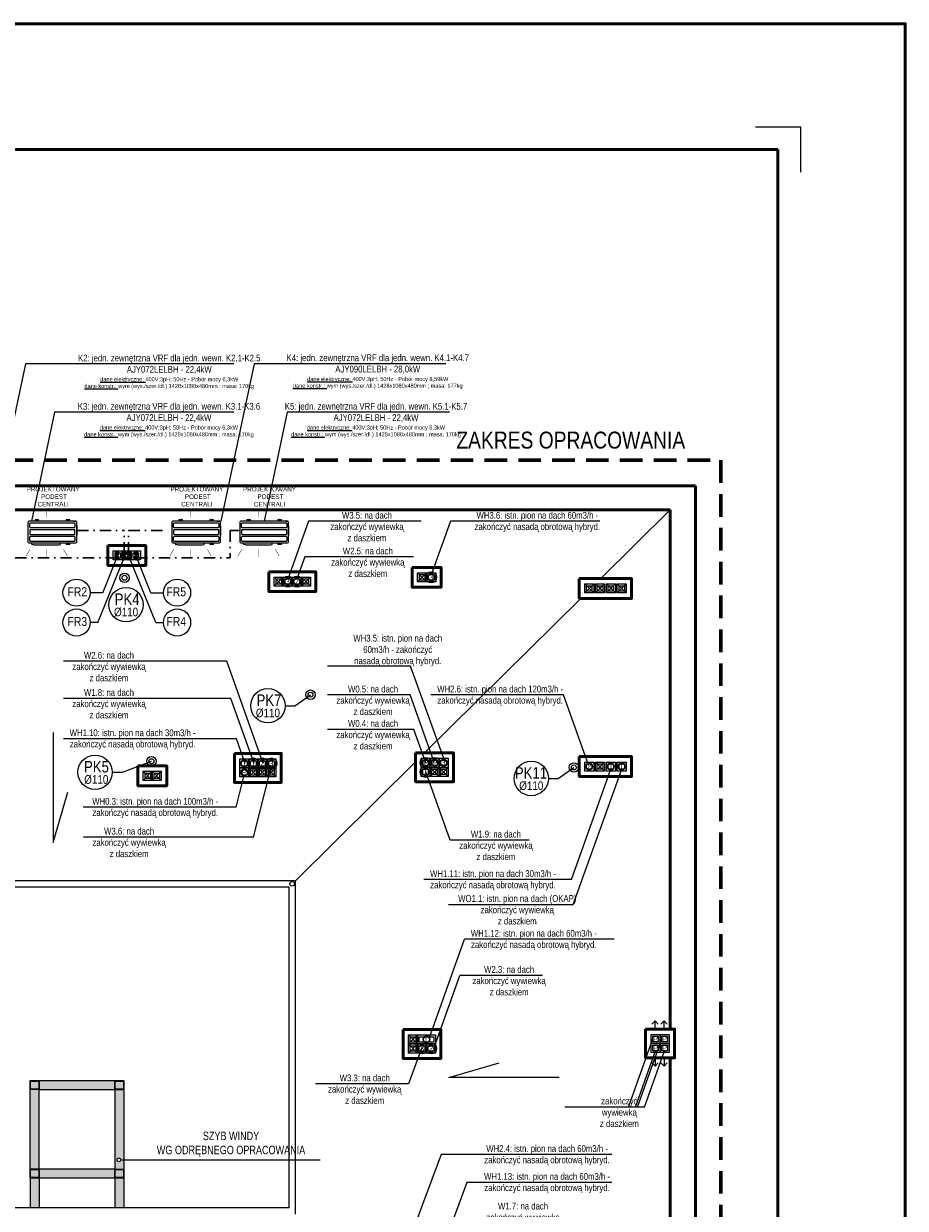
# Model space of a CAD drawing. Header units: millimetres. Extents: x -23540 to 53212, y -37964 to 41185.
# Tile 3 of 203: x -22074 to -20122, y -31092 to -28466. Entities that reach past the tile are written whole.
import ezdxf

# ---------------------------------------------------------------- set-up
doc = ezdxf.new("R2010")
doc.units = ezdxf.units.MM
doc.linetypes.add('DASHDOT', pattern=[1, 0.5, -0.25, 0, -0.25])
doc.linetypes.add('DASHEDX2', pattern=[1.5, 1, -0.5])
doc.layers.get('0').update_dxf_attribs({"lineweight": 18})
for name, color, linetype, lineweight in [('BA_txs', 2, 'Continuous', 18), ('Cienka', 7, 'Continuous', 18), ('M_Ramki do druku', 7, 'Continuous', 18), ('M_Ramki rysunków', 2, 'Continuous', 18), ('mm_klima_PROJ', 86, 'Continuous', 35), ('mm_klimatyzacja', 94, 'Continuous', 50), ('MM_KS', 14, 'Continuous', 50), ('MM_KS_OPISY', 7, 'Continuous', 9), ('mm_WENT_graw', 200, 'Continuous', 15), ('mm_went_opis', 7, 'Continuous', 15), ('mm_Wentylacja', 5, 'Continuous', 50), ('PG_PRZERYWANE_ŚREDNIE', 1, 'DASHEDX2', 18), ('PG_WYPOSAŻENIE', 1, 'Continuous', 18), ('PG_ŚCIANY_SŁUPY', 4, 'Continuous', 18), ('Przekrojowa', 60, 'Continuous', 18), ('Wymiarowa zewnętrzna', 50, 'Continuous', 18)]:
    doc.layers.add(name, color=color, linetype=linetype, lineweight=lineweight)
doc.styles.add('BIKTS', font='bikromsw.shx', dxfattribs={"width": 0.85})
doc.styles.add('BIKWYM', font='BIKROMSW.SHX', dxfattribs={"width": 0.8})
doc.styles.get("Standard").update_dxf_attribs({"font": 'arial.ttf'})

# ---------------------------------------------------------------- blocks, each defined once
blk = doc.blocks.new('A$Ca7df3ec1')
at = {"layer": 'PG_ŚCIANY_SŁUPY', "color": 252, "lineweight": 13}
for points in [[(2, 21.99993307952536), (22, 21.99993307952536), (22, 1.999933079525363), (2, 1.999933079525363)], [(6, 17.99993307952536), (18, 17.99993307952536), (18, 5.999933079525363), (6, 5.999933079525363)]]:
    blk.add_lwpolyline(points, close=True, dxfattribs=at)
blk = doc.blocks.new('A$C18dd1a9f')
at = {"layer": 'mm_Wentylacja', "color": 1, "lineweight": 15, "ltscale": 50}
for radius in [12.15, 8.1]:
    blk.add_circle((-6, 6), radius, dxfattribs=at)
blk = doc.blocks.new('A$C4604700A')
at = {"color": 8, "lineweight": 50}
for points in [[(-37.32153428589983, -4.9883737, 1, 1, 0), (-41.79690015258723, -12.73993476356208, 10, 0, 0), (-46.04849800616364, -20.10391825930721, 0, 0, 0)], [(1.499999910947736e-07, -4.9883737, 1, 1, 0), (1.499999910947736e-07, -13.93910543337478, 10, 0, 0), (1.499999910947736e-07, -22.4423011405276, 0, 0, 0)], [(37.32153428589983, -4.9883737, 1, 1, 0), (41.79690015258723, -12.73993476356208, 10, 0, 0), (46.04849800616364, -20.10391825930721, 0, 0, 0)]]:
    blk.add_lwpolyline(points, format="xyseb", dxfattribs=at)
blk = doc.blocks.new('AJY072LELAH_3_upper')
at = {"linetype": 'Continuous', "lineweight": 9}
for p, q in [((93.73441700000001, 592.06513), (93.73441700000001, 580.16513)), ((93.834322, 592.06513), (93.73441700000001, 592.06513)), ((93.73441700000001, 568.16513), (93.73441700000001, 383.86513)), ((93.834417, 592.06513), (93.834417, 587.58505)), ((93.834417, 587.58505), (93.834417, 153.66513)), ((1148.7243, 612.86513), (114.53442, 612.86513)), ((133.58442, 482.86513), (133.58442, 562.08938)), ((1123.5503, 573.10617), (143.8352, 573.1071)), ((249.53442, 653.26513), (280.03442, 653.26513)), ((249.53442, 653.26513), (249.53442, 612.86513)), ((282.03442, 630.76513), (282.03442, 651.26513)), ((297.03442, 651.26513), (297.03442, 630.76513)), ((299.03442, 653.26513), (329.53442, 653.26513)), ((329.53442, 612.86513), (329.53442, 653.26513)), ((937.9344199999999, 653.26513), (968.4344199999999, 653.26513)), ((937.9344199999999, 653.26513), (937.9344199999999, 612.86513)), ((970.4344199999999, 630.76513), (970.4344199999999, 651.26513)), ((985.4344199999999, 651.26513), (985.4344199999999, 630.76513)), ((987.4344199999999, 653.26513), (1017.9344, 653.26513)), ((1017.9344, 612.86513), (1017.9344, 653.26513)), ((1096.7344, 612.9651299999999), (1153.0344, 612.9651299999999)), ((1134.0844, 562.08938), (1134.0844, 482.86513)), ((1153.0345, 612.9651299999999), (1154.6344, 612.9651299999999)), ((1173.8344, 593.76513), (1173.8344, 592.0652)), ((1173.8344, 587.58505), (1173.8344, 592.06513)), ((1173.8344, 158.1452), (1173.8344, 587.58505)), ((133.58442, 482.25945), (133.58442, 482.86513)), ((133.58442, 412.86513), (133.58442, 413.4708)), ((133.58442, 412.86513), (133.58442, 332.25945)), ((133.58442, 332.25945), (133.58442, 332.86513)), ((133.58442, 262.86513), (133.58442, 263.4708)), ((133.58442, 182.62408), (133.58442, 262.86513)), ((143.83449, 472.59718), (1123.8343, 472.59718)), ((1123.8343, 423.13307), (143.83449, 423.13307)), ((143.83449, 322.59718), (1123.8343, 322.59718)), ((1123.8343, 273.13307), (143.83449, 273.13307)), ((1134.0844, 482.86513), (1134.0844, 482.25945)), ((1134.0844, 413.4708), (1134.0844, 412.86513)), ((1134.0844, 332.86513), (1134.0844, 412.86513)), ((1134.0844, 332.86513), (1134.0844, 332.25945)), ((1134.0844, 263.4708), (1134.0844, 262.86513)), ((1134.0844, 262.86513), (1134.0844, 183.64087)), ((1175.0742, 500.90102), (1180.3947, 491.68563)), ((1180.3947, 318.54462), (1175.0742, 309.32923)), ((1181.7344, 483.36513), (1181.7344, 486.68563)), ((1181.7344, 326.86513), (1181.7344, 483.36513)), ((1181.7344, 323.54462), (1181.7344, 326.86513)), ((114.63442, 132.86513), (1148.7243, 132.86513)), ((143.58442, 172.62408), (1123.5503, 172.62408)), ((178.98442, 103.44769), (178.98442, 132.86513)), ((219.41603, 93.08868199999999), (182.67336, 99.105525)), ((219.41603, 93.08868199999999), (773.2528, 93.08868199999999)), ((773.2528, 93.08868199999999), (809.9954700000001, 99.105525)), ((813.68442, 103.44769), (813.68442, 132.86513)), ((937.9344199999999, 132.86513), (937.9344199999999, 95.265125)), ((1017.9344, 95.265125), (937.9344199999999, 95.265125)), ((1017.9344, 95.265125), (1017.9344, 132.86513)), ((1148.7243, 132.86513), (1153.0344, 132.86513)), ((1153.0345, 132.86513), (1153.1344, 132.86513)), ((1153.1344, 132.86513), (1153.1344, 132.86536)), ((1173.8342, 153.56513), (1173.8344, 153.56513)), ((1173.8344, 153.66513), (1173.8344, 158.1452)), ((1173.8344, 153.56513), (1173.8344, 153.66503))]:
    blk.add_line(p, q, dxfattribs=at)
at = {"color": 8, "lineweight": 50}
blk.add_lwpolyline([(510.3177419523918, 873.8512525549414, 10, 10, 0), (510.3177419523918, 784.3439352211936, 100, 0, 0), (510.3177419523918, 699.3119781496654, 0, 0, 0)], format="xyseb", dxfattribs=at)
at = {"linetype": 'Continuous', "lineweight": 9}
blk.add_circle((977.9344199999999, 115.26513), 7.5, dxfattribs=at)
for centre, radius, start, end in [((114.53442, 592.06513), 20.8, 170.17102, 180), ((114.53442, 592.06513), 20.8, 90, 160.84296), ((143.83449, 562.86513), 10.267949, 88.415578, 184.32802), ((280.03442, 651.26513), 2, 0, 90), ((289.53442, 630.76513), 7.5, 180, 360), ((299.03442, 651.26513), 2, 90, 180), ((968.4344199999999, 651.26513), 2, 0, 90), ((977.9344199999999, 630.76513), 7.5, 180, 360), ((987.4344199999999, 651.26513), 2, 90, 180), ((1123.8343, 562.86513), 10.267949, 355.67198, 451.5886), ((1153.0344, 592.26513), 20.7, 80.164537, 90), ((1153.0344, 592.06513), 20.8, 0, 90), ((143.83449, 482.86513), 10.267949, 183.38168, 270), ((143.83449, 412.86513), 10.267949, 90, 176.61832), ((143.83449, 332.86513), 10.267949, 183.38168, 270), ((143.83449, 262.86513), 10.267949, 90, 176.61832), ((1123.8343, 482.86513), 10.267949, 270, 356.61832), ((1123.8343, 412.86513), 10.267949, 3.381682, 90), ((1123.8343, 332.86513), 10.267949, 270, 356.61832), ((1123.8343, 262.86513), 10.267949, 3.381682, 90), ((1183.7344, 505.90102), 10, 188.10961, 210), ((1183.7344, 304.32923), 10, 150, 171.89039), ((1171.7344, 486.68563), 10, 0, 30), ((1171.7344, 323.54462), 10, 329.9999999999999, 360), ((114.63442, 153.66513), 20.8, 180, 270), ((143.58442, 182.62408), 10, 180, 270), ((183.38442, 103.44769), 4.4, 180, 260.6999999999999), ((809.2844200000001, 103.44769), 4.4, 279.3, 360), ((1123.8343, 182.86513), 10.267949, 268.4114000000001, 364.32802), ((1153.0344, 153.66513), 20.8, 270, 360), ((1153.1344, 153.56513), 20.7, 289.49043, 340.50082)]:
    blk.add_arc(centre, radius, start, end, dxfattribs=at)
at = {"xscale": 10, "yscale": 10, "zscale": 10}
blk.add_blockref('A$C4604700A', (510.3177404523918, 39.33941247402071), dxfattribs=at)

msp = doc.modelspace()

# ---------------------------------------------------------------- hatches: boundary and pattern name
at = {"layer": 'PG_WYPOSAŻENIE', "lineweight": 20, "true_color": 0x7aafdf, "transparency": 33554597}
h = msp.add_hatch(color=143, dxfattribs=at)
h.dxf.hatch_style = 1
h.paths.add_polyline_path([(-22041.21936412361, -31005.60190801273), (-22059.21936412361, -31005.60190801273), (-22059.21936412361, -31023.60190801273), (-22041.21936412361, -31023.60190801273)])
h.paths.add_polyline_path([(-22040.21936412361, -30828.60190801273), (-22060.21936412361, -30828.60190801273), (-22060.21936412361, -31004.60190801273), (-22040.21936412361, -31004.60190801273)])
h.paths.add_polyline_path([(-22041.21936412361, -30809.60190801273), (-22059.21936412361, -30809.60190801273), (-22059.21936412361, -30827.60190801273), (-22041.21936412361, -30827.60190801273)])
h.paths.add_polyline_path([(-21872.71936412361, -30828.60190801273), (-21872.71936412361, -30808.60190801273), (-22040.21936412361, -30808.60190801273), (-22040.21936412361, -30828.60190801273)])
h.paths.add_polyline_path([(-21853.71936412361, -30827.60190801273), (-21853.71936412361, -30809.60190801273), (-21871.71936412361, -30809.60190801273), (-21871.71936412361, -30827.60190801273)])
edge = h.paths.add_edge_path()
edge.add_line((-21872.71936412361, -31004.60190801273), (-21852.71936412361, -31004.60190801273))
edge.add_line((-21852.71936412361, -31004.60190801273), (-21852.71936412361, -30984.36256875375))
edge.add_line((-21852.71936412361, -30984.36256875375), (-21859.44609622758, -30984.36256875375))
edge.add_arc((-21863.61406364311, -30984.36256875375), 4.167967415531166, -180, 0, ccw=False)
edge.add_arc((-21863.61406364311, -30984.36256875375), 4.167967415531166, 0, 180, ccw=False)
edge.add_line((-21859.44609622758, -30984.36256875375), (-21852.71936412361, -30984.36256875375))
edge.add_line((-21852.71936412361, -30984.36256875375), (-21852.71936412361, -30828.60190801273))
edge.add_line((-21852.71936412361, -30828.60190801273), (-21872.71936412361, -30828.60190801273))
edge.add_line((-21872.71936412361, -30828.60190801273), (-21872.71936412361, -31004.60190801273))
h.paths.add_polyline_path([(-21853.71936412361, -31023.60190801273), (-21853.71936412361, -31005.60190801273), (-21871.71936412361, -31005.60190801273), (-21871.71936412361, -31023.60190801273)])
h.paths.add_polyline_path([(-21852.71936412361, -31032.65018000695), (-21852.71936412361, -31024.60190801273), (-21872.71936412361, -31024.60190801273), (-21872.71936412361, -31032.65018000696)])
h.paths.add_polyline_path([(-21915.71936412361, -31004.60190801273), (-22040.21936412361, -31004.60190801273), (-22040.21936412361, -31024.60190801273), (-21872.71936412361, -31024.60190801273), (-21872.71936412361, -31004.60190801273)])
h.paths.add_polyline_path([(-21872.71936412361, -31090.60190801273), (-21852.71936412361, -31090.60190801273), (-21852.71936412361, -31032.65018000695), (-21872.71936412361, -31032.65018000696)])
h.paths.add_polyline_path([(-22060.21936412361, -31090.60190801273), (-22040.21936412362, -31090.60190801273), (-22040.21936412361, -31024.60190801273), (-22060.21936412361, -31024.60190801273)])

# ---------------------------------------------------------------- linework, layer by layer
at = {"lineweight": 50}
for p, q in [((-20586.21936412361, -29490.60190801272), (-22196.62634330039, -29490.60190801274)), ((-20586.21936412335, -29490.60190801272), (-20586.21936412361, -31032.60190801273)), ((-20586.21936412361, -29490.60190801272), (-20586.21936412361, -31124.17332545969)), ((-20642.21936412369, -29543.60190801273), (-22244.71806160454, -29543.60190801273)), ((-20642.21936412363, -30694.38506379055), (-20642.21936412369, -29543.60190801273)), ((-20642.2193641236, -31169.60190801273), (-20642.21936412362, -30758.38506379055))]:
    msp.add_line(p, q, dxfattribs=at)
for p, q in [((-20796.15184542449, -29695.95892141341), (-20642.21936412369, -29543.60190801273)), ((-21186.7744592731, -30082.58359159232), (-20840.60683325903, -29739.95892141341)), ((-22009.20606778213, -30036.96885448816), (-22009.20606778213, -30281.25135050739)), ((-21472.71936412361, -30365.60190801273), (-21206.23142292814, -30101.84141714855)), ((-22009.20606778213, -30281.25135050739), (-21976.58693635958, -30169.42554315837)), ((-21472.71936412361, -30365.60190801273), (-22207.71936412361, -30365.60190801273)), ((-21472.71936412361, -31104.60190801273), (-21472.71936412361, -30365.60190801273)), ((-21486.71936412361, -30379.60190801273), (-22193.71936412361, -30379.60190801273)), ((-21486.71936412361, -31090.60190801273), (-21486.71936412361, -30379.60190801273)), ((-21472.71936412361, -30400.10190801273), (-21472.71936412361, -30388.10190801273)), ((-21132.91454394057, -30801.67668309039), (-21021.08873659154, -30769.05755166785)), ((-20888.63204792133, -30801.67668309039), (-21132.91454394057, -30801.67668309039)), ((-21857.36211251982, -30984.36256875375), (-21418.09083994, -30984.36256875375)), ((-21486.71936412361, -31090.60190801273), (-22193.71936412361, -31090.60190801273))]:
    msp.add_line(p, q)
at = {"lineweight": 20}
for p, q in [((-22040.21936412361, -30828.60190801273), (-22040.21936412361, -30808.60190801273)), ((-21872.71936412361, -30828.60190801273), (-21872.71936412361, -30808.60190801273)), ((-22040.21936412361, -30828.60190801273), (-22060.21936412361, -30828.60190801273)), ((-21872.71936412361, -30828.60190801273), (-21852.71936412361, -30828.60190801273)), ((-22040.21936412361, -31004.60190801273), (-22060.21936412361, -31004.60190801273)), ((-22060.21936412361, -31024.60190801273), (-22060.21936412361, -31090.60190801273)), ((-22040.21936412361, -31004.60190801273), (-22040.21936412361, -31024.60190801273)), ((-22040.21936412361, -31024.60190801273), (-22040.21936412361, -31090.60190801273)), ((-21872.71936412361, -31004.60190801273), (-21915.71936412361, -31004.60190801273)), ((-21872.71936412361, -31004.60190801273), (-21852.71936412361, -31004.60190801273)), ((-21872.71936412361, -31004.60190801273), (-21872.71936412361, -31024.60190801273)), ((-21872.71936412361, -31024.60190801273), (-21872.71936412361, -31090.60190801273)), ((-21852.71936412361, -31024.60190801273), (-21852.71936412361, -31090.60190801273))]:
    msp.add_line(p, q, dxfattribs=at)
at = {"color": 5, "lineweight": 20}
for points in [[(-21852.71936412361, -30808.60190801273), (-21852.71936412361, -31024.60190801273), (-22060.21936412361, -31024.60190801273), (-22060.21936412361, -30808.60190801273)], [(-22040.21936412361, -30808.60190801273), (-22040.21936412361, -30828.60190801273), (-22060.21936412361, -30828.60190801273), (-22060.21936412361, -30808.60190801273)], [(-22041.21936412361, -30809.60190801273), (-22041.21936412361, -30827.60190801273), (-22059.21936412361, -30827.60190801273), (-22059.21936412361, -30809.60190801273)], [(-21852.71936412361, -30808.60190801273), (-21852.71936412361, -30828.60190801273), (-21872.71936412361, -30828.60190801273), (-21872.71936412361, -30808.60190801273)], [(-21853.71936412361, -30809.60190801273), (-21853.71936412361, -30827.60190801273), (-21871.71936412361, -30827.60190801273), (-21871.71936412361, -30809.60190801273)], [(-21872.71936412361, -30828.60190801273), (-21872.71936412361, -31004.60190801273), (-22040.21936412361, -31004.60190801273), (-22040.21936412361, -30828.60190801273)], [(-22040.21936412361, -31004.60190801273), (-22040.21936412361, -31024.60190801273), (-22060.21936412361, -31024.60190801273), (-22060.21936412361, -31004.60190801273)], [(-22041.21936412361, -31005.60190801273), (-22041.21936412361, -31023.60190801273), (-22059.21936412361, -31023.60190801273), (-22059.21936412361, -31005.60190801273)], [(-21852.71936412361, -31004.60190801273), (-21852.71936412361, -31024.60190801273), (-21872.71936412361, -31024.60190801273), (-21872.71936412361, -31004.60190801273)], [(-21853.71936412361, -31005.60190801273), (-21853.71936412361, -31023.60190801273), (-21871.71936412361, -31023.60190801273), (-21871.71936412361, -31005.60190801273)]]:
    msp.add_lwpolyline(points, close=True, dxfattribs=at)
msp.add_circle((-21479.71936412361, -30372.60190801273), 5)
at = {"lineweight": 20}
msp.add_circle((-21863.61406364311, -30984.36256875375), 4.167967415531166, dxfattribs=at)
at = {"layer": 'M_Ramki do druku', "color": 251, "lineweight": -2, "true_color": 0x636466}
msp.add_lwpolyline([(-20453.75436242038, -28695.33635033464), (-20353.75436242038, -28695.33635033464), (-20353.75436242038, -28795.33635033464)], dxfattribs=at)
at = {"layer": 'M_Ramki rysunków', "color": 18, "lineweight": 50, "true_color": 0x000000}
for p, q in [((-23198.75436242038, -28745.33635033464), (-20403.75436242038, -28745.33635033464)), ((-20403.75436242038, -28745.33635033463), (-20403.75436242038, -32845.33635033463))]:
    msp.add_line(p, q, dxfattribs=at)
at = {"layer": 'mm_klimatyzacja', "lineweight": 15}
for p, q in [((-22070.8418723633, -29220.49535211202), (-22144.60974498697, -29569.11357806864)), ((-21609.32672811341, -29220.49535211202), (-22070.8418723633, -29220.49535211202)), ((-21564.06596327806, -29220.49535211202), (-21637.83383590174, -29569.11357806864)), ((-21139.71023663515, -29220.49535211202), (-21564.06596327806, -29220.49535211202)), ((-22005.93346930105, -29327.47143622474), (-22057.06512396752, -29569.11357806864)), ((-21609.3267281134, -29327.47143622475), (-22005.93346930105, -29327.47143622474)), ((-21490.92682011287, -29327.47143622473), (-21542.05847477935, -29569.11357806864)), ((-21131.05620363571, -29327.47143622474), (-21490.92682011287, -29327.47143622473)), ((-21910.43601319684, -29793.41761426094), (-21852.07498922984, -29650.33936672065)), ((-21899.5284016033, -29727.4365978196), (-21868.08076068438, -29650.33936672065)), ((-21781.72411402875, -29793.41761426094), (-21840.08513799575, -29650.33936672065)), ((-21792.63172562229, -29727.4365978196), (-21824.07936654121, -29650.33936672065)), ((-21899.5284016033, -29727.4365978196), (-21927.4804288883, -29727.4365978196)), ((-21792.63172562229, -29727.4365978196), (-21764.6796983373, -29727.4365978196)), ((-21910.43601319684, -29793.41761426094), (-21927.4804288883, -29793.41761426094)), ((-21781.72411402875, -29793.41761426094), (-21764.6796983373, -29793.41761426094))]:
    msp.add_line(p, q, dxfattribs=at)
at = {"layer": 'mm_klimatyzacja', "linetype": 'DASHDOT', "lineweight": 30, "ltscale": 50}
for p, q in [((-21956.20667501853, -29589.88852187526), (-21852.07498922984, -29589.88852187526)), ((-21852.07498922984, -29640.33936672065), (-21852.07498922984, -29589.88852187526)), ((-21842.00136959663, -29640.33936672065), (-21842.00136959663, -29589.88852187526)), ((-21842.00136959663, -29589.88852187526), (-21746.50772428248, -29589.88852187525)), ((-21595.84781374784, -29589.88852187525), (-21617.23301909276, -29589.88852187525)), ((-21617.23301909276, -29589.88852187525), (-21617.23301909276, -29650.33936672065)), ((-21868.08076068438, -29650.33936672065), (-22107.04710186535, -29650.33936672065)), ((-21825.4222113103, -29650.33936672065), (-21617.23301909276, -29650.33936672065))]:
    msp.add_line(p, q, dxfattribs=at)
at = {"layer": 'mm_klimatyzacja'}
for centre in [(-21868.08076068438, -29640.33936672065), (-21852.07498922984, -29640.33936672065), (-21842.00136959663, -29640.33936672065), (-21825.4222113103, -29640.33936672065), (-21868.08076068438, -29650.33936672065), (-21852.07498922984, -29650.33936672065), (-21842.00136959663, -29650.33936672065), (-21825.4222113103, -29650.33936672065)]:
    msp.add_circle(centre, 2.5, dxfattribs=at)
at = {"layer": 'mm_klimatyzacja', "lineweight": 15}
for centre in [(-21957.4804288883, -29727.4365978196), (-21734.6796983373, -29727.4365978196), (-21957.4804288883, -29793.41761426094), (-21734.6796983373, -29793.41761426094)]:
    msp.add_circle(centre, 30, dxfattribs=at)
at = {"layer": 'MM_KS', "lineweight": 20}
for centre, radius in [((-21851.15495018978, -29694.28770471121), 10.5), ((-21851.15495018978, -29694.28770471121), 5.5), ((-21851.15495018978, -29694.28770471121), 5.5), ((-21439.18756228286, -29953.43693044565), 10.5), ((-21439.18756228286, -29953.43693044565), 5.5), ((-21439.18756228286, -29953.43693044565), 5.5), ((-21791.51588648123, -30100.91632439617), 10.5), ((-21791.51588648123, -30100.91632439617), 5.5), ((-21791.51588648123, -30100.91632439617), 5.5), ((-20855.77442129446, -30114.69308175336), 10.5), ((-20855.77442129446, -30114.69308175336), 5.5), ((-20855.77442129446, -30114.69308175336), 5.5)]:
    msp.add_circle(centre, radius, dxfattribs=at)
at = {"layer": 'MM_KS_OPISY'}
for p, q in [((-21495.41514774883, -29977.85682708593), (-21473.74714811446, -29977.85682708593)), ((-21473.74714811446, -29977.85682708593), (-21439.18756228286, -29953.43693044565)), ((-21855.55445889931, -30125.33622103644), (-21791.51588648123, -30100.91632439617)), ((-21878.26622108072, -30125.33622103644), (-21855.55445889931, -30125.33622103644)), ((-20890.33400712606, -30139.11297839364), (-20855.77442129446, -30114.69308175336)), ((-20912.00200676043, -30139.11297839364), (-20890.33400712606, -30139.11297839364))]:
    msp.add_line(p, q, dxfattribs=at)
for centre in [(-21847.72896071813, -29754.14558308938), (-21533.51514774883, -29977.85682708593), (-21916.36622108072, -30125.33622103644), (-20950.10200676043, -30139.11297839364), (-20950.10200676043, -30139.11297839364)]:
    msp.add_circle(centre, 38.1, dxfattribs=at)
at = {"layer": 'mm_WENT_graw', "lineweight": 15}
for p, q in [((-21201.87384465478, -29683.33779969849), (-21181.87384465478, -29703.33779969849)), ((-21181.87384465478, -29683.33779969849), (-21201.87384465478, -29703.33779969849)), ((-21519.37696474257, -29692.83287412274), (-21499.37696474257, -29712.83287412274)), ((-21499.37696474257, -29692.83287412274), (-21519.37696474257, -29712.83287412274)), ((-21459.37696474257, -29692.83287412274), (-21439.37696474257, -29712.83287412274)), ((-21439.37696474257, -29692.83287412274), (-21459.37696474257, -29712.83287412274)), ((-20831.78690229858, -29707.95892141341), (-20811.78690229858, -29727.95892141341)), ((-20811.78690229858, -29707.95892141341), (-20831.78690229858, -29727.95892141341)), ((-20807.78690229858, -29707.95892141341), (-20787.78690229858, -29727.95892141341)), ((-20787.78690229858, -29707.95892141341), (-20807.78690229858, -29727.95892141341)), ((-20783.78690229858, -29707.95892141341), (-20763.78690229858, -29727.95892141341)), ((-20763.78690229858, -29707.95892141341), (-20783.78690229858, -29727.95892141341)), ((-20759.78690229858, -29707.95892141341), (-20739.78690229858, -29727.95892141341)), ((-20739.78690229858, -29707.95892141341), (-20759.78690229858, -29727.95892141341)), ((-20807.78690229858, -30102.69671422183), (-20787.78690229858, -30122.69671422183)), ((-20787.78690229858, -30102.69671422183), (-20807.78690229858, -30122.69671422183)), ((-21809.64779551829, -30123.24502590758), (-21789.64779551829, -30143.24502590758)), ((-21789.64779551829, -30123.24502590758), (-21809.64779551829, -30143.24502590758)), ((-21789.64779551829, -30123.24502590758), (-21769.64779551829, -30143.24502590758)), ((-21769.64779551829, -30123.24502590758), (-21789.64779551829, -30143.24502590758)), ((-21575.80947125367, -30115.71524737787), (-21555.80947125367, -30135.71524737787)), ((-21555.80947125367, -30115.71524737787), (-21575.80947125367, -30135.71524737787)), ((-21555.80947125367, -30115.71524737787), (-21535.80947125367, -30135.71524737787)), ((-21535.80947125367, -30115.71524737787), (-21555.80947125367, -30135.71524737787)), ((-21535.80947125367, -30115.71524737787), (-21515.80947125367, -30135.71524737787)), ((-21515.80947125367, -30115.71524737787), (-21535.80947125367, -30135.71524737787)), ((-21174.23142292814, -30114.40643502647), (-21154.23142292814, -30134.40643502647)), ((-21154.23142292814, -30114.40643502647), (-21174.23142292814, -30134.40643502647)), ((-21154.23142292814, -30114.40643502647), (-21134.23142292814, -30134.40643502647)), ((-21134.23142292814, -30114.40643502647), (-21154.23142292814, -30134.40643502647)), ((-21222.15396097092, -30707.48602951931), (-21202.15396097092, -30727.48602951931)), ((-21202.15396097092, -30707.48602951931), (-21222.15396097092, -30727.48602951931)), ((-21222.15396097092, -30727.48602951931), (-21202.15396097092, -30747.48602951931)), ((-21202.15396097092, -30727.48602951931), (-21222.15396097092, -30747.48602951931))]:
    msp.add_line(p, q, dxfattribs=at)
at = {"layer": 'mm_WENT_graw', "lineweight": 30}
for centre in [(-21585.80947125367, -30105.71524737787), (-21144.23142292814, -30104.40634131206), (-20821.78690229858, -30112.69671422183), (-20773.78690229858, -30112.69671422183), (-20749.78690229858, -30112.69671422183), (-21585.80947125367, -30125.71524737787), (-21182.15396097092, -30717.48602951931)]:
    msp.add_circle(centre, 7.5, dxfattribs=at)
at = {"layer": 'mm_went_opis'}
for p, q in [((-21443.5062576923, -29569.04577285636), (-21489.37696474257, -29697.10408438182)), ((-21194.25195656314, -29569.04577285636), (-21443.5062576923, -29569.04577285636)), ((-21129.40428956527, -29569.04577285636), (-21171.87384465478, -29687.60900995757)), ((-20797.90587836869, -29569.04577285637), (-21129.40428956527, -29569.04577285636)), ((-21451.91415292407, -29648.08153934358), (-21469.37696474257, -29696.83287412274)), ((-21211.06774702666, -29648.08153934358), (-21451.91415292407, -29648.08153934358)), ((-21624.82260263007, -29879.3342813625), (-21986.51937856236, -29879.3342813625)), ((-21543.75201958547, -30105.66089908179), (-21624.82260263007, -29879.3342813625)), ((-21217.28941552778, -29889.91440675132), (-21401.62440179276, -29889.91440675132)), ((-21141.09326053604, -30102.63297117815), (-21217.28941552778, -29889.91440675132)), ((-21615.35718641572, -29961.59356384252), (-21986.51937856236, -29961.59356384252)), ((-21563.75201958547, -30105.66089908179), (-21615.35718641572, -29961.59356384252)), ((-21218.4085102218, -29954.07716617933), (-21401.62440179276, -29954.07716617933)), ((-21165.19556581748, -30102.63297117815), (-21218.4085102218, -29954.07716617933)), ((-20878.93361540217, -29954.07716617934), (-21172.30459152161, -29954.07716617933)), ((-20822.75104518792, -30110.92334408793), (-20878.93361540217, -29954.07716617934)), ((-21210.45033817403, -30030.272483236), (-21401.62440179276, -30030.272483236)), ((-21184.00047422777, -30104.11317885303), (-21210.45033817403, -30030.272483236)), ((-21603.36564921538, -30050.89584514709), (-21986.51937856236, -30050.89584514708)), ((-21583.74871287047, -30105.66089908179), (-21603.36564921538, -30050.89584514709)), ((-21603.60648915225, -30202.80567634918), (-21585.80947125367, -30131.71524737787)), ((-21565.17556059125, -30268.9636242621), (-21525.80947125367, -30111.71524737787)), ((-21129.4442382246, -30275.5916190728), (-21183.74179160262, -30124.00788617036)), ((-20861.31229181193, -30363.04336413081), (-20773.78690229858, -30118.69671422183)), ((-20857.07669576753, -30418.22010679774), (-20749.78690229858, -30118.69671422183)), ((-21603.60648915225, -30202.80567634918), (-21942.50178770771, -30202.80567634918)), ((-21565.17556059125, -30268.9636242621), (-21941.97369177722, -30268.9636242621)), ((-20954.42044022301, -30275.59161907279), (-21129.4442382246, -30275.5916190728)), ((-20861.31229181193, -30363.04336413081), (-21188.17206349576, -30363.0433641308)), ((-21133.5503382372, -30418.22010679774), (-20857.07669576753, -30418.22010679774)), ((-21176.58486538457, -30715.22749705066), (-21097.83806079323, -30495.38822527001)), ((-20766.74269306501, -30495.38822527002), (-21097.83806079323, -30495.38822527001)), ((-21166.15405212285, -30737.48609351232), (-21108.10705145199, -30575.4349420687)), ((-20925.15348730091, -30575.4349420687), (-21108.10705145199, -30575.4349420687)), ((-21192.26414289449, -30735.15104132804), (-21222.36883882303, -30815.78247217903)), ((-20734.74846823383, -30867.21936067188), (-20680.71936412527, -30716.38506379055)), ((-20714.74846823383, -30867.21936067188), (-20660.71936412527, -30716.38506379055)), ((-20719.43522359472, -30867.21936067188), (-20674.71936412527, -30742.38506379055)), ((-20699.43522359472, -30867.21936067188), (-20654.71936412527, -30742.38506379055)), ((-21222.36883882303, -30815.78247217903), (-21428.02493178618, -30815.78247217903)), ((-20699.43522359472, -30867.21936067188), (-20876.0472777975, -30867.21936067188)), ((-21149.49374595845, -30972.30845121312), (-21272.71936412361, -31302.35190801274)), ((-20771.82318859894, -30972.30845121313), (-21149.49374595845, -30972.30845121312)), ((-21092.55854963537, -31034.08446539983), (-21192.71936412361, -31302.35190801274)), ((-20771.82318859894, -31034.08446539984), (-21092.55854963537, -31034.08446539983))]:
    msp.add_line(p, q, dxfattribs=at)
at = {"layer": 'mm_Wentylacja', "color": 142, "lineweight": 20}
for p, q in [((-20675.84921147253, -30676.14715093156), (-20682.9202792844, -30683.21821874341)), ((-20675.84921147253, -30691.14715093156), (-20675.84921147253, -30676.14715093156)), ((-20675.84921147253, -30676.14715093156), (-20668.77814366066, -30683.2182187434)), ((-20655.84921147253, -30676.14715093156), (-20662.9202792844, -30683.21821874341)), ((-20655.84921147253, -30691.14715093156), (-20655.84921147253, -30676.14715093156)), ((-20655.84921147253, -30676.14715093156), (-20648.77814366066, -30683.2182187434)), ((-20675.84921147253, -30761.62297664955), (-20675.84921147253, -30776.62297664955)), ((-20655.84921147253, -30761.62297664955), (-20655.84921147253, -30776.62297664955)), ((-20675.84921147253, -30776.62297664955), (-20682.9202792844, -30769.55190883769)), ((-20675.84921147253, -30776.62297664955), (-20668.77814366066, -30769.5519088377)), ((-20655.84921147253, -30776.62297664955), (-20662.9202792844, -30769.55190883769)), ((-20655.84921147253, -30776.62297664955), (-20648.77814366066, -30769.5519088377))]:
    msp.add_line(p, q, dxfattribs=at)
at = {"layer": 'mm_Wentylacja', "color": 1, "lineweight": 15, "ltscale": 50}
for radius in [12.15, 8.1]:
    msp.add_circle((-21184.23142292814, -30104.40643502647), radius, dxfattribs=at)
at = {"layer": 'PG_PRZERYWANE_ŚREDNIE', "color": 18, "lineweight": 60, "ltscale": 50, "true_color": 0x000000}
msp.add_lwpolyline([(-23153.67885003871, -29433.94832949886), (-20529.99373539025, -29433.94832949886), (-20529.99373539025, -32032.27669386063), (-23153.67885003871, -32032.2766938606), (-23153.67885003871, -30620.0770300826), (-23153.67885003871, -30620.07703008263), (-23153.67885003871, -29433.94832949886)], dxfattribs=at)
at = {"layer": 'PG_ŚCIANY_SŁUPY', "color": 252, "lineweight": 13}
for points in [[(-21202.15396097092, -30707.48602951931), (-21162.15396097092, -30707.48602951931), (-21162.15396097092, -30727.48602951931), (-21202.15396097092, -30727.48602951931)], [(-21198.15396097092, -30711.48602951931), (-21166.15396097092, -30711.48602951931), (-21166.15396097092, -30723.48602951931), (-21198.15396097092, -30723.48602951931)]]:
    msp.add_lwpolyline(points, close=True, dxfattribs=at)
at = {"layer": 'Przekrojowa', "color": 1, "lineweight": 50}
msp.add_lwpolyline([(-23539.70294819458, -28466.45643237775), (-20121.5802956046, -28466.45643237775), (-20121.5802956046, -33186.59984932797), (-23539.70294819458, -33186.59984932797)], close=True, dxfattribs=at)
at = {"layer": 'Przekrojowa', "color": 18, "lineweight": 50, "true_color": 0x000000}
for points in [[(-21888.0800636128, -29622.87060963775), (-21804.0800636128, -29622.87060963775), (-21804.0800636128, -29666.87060963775), (-21888.0800636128, -29666.87060963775)], [(-21531.37696474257, -29680.83287412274), (-21427.37696474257, -29680.83287412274), (-21427.37696474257, -29724.83287412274), (-21531.37696474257, -29724.83287412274)], [(-21213.87384465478, -29671.33779969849), (-21149.87384465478, -29671.33779969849), (-21149.87384465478, -29715.33779969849), (-21213.87384465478, -29715.33779969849)], [(-20843.78690229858, -29695.95892141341), (-20727.78690229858, -29695.95892141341), (-20727.78690229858, -29739.95892141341), (-20843.78690229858, -29739.95892141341)], [(-21607.80947125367, -30083.71524737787), (-21503.80947125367, -30083.71524737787), (-21503.80947125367, -30147.71524737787), (-21607.80947125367, -30147.71524737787)], [(-21206.23142292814, -30082.40643502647), (-21122.23142292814, -30082.40643502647), (-21122.23142292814, -30146.40643502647), (-21206.23142292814, -30146.40643502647)], [(-20843.78690229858, -30090.69671422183), (-20727.78690229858, -30090.69671422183), (-20727.78690229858, -30134.69671422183), (-20843.78690229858, -30134.69671422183)], [(-21821.64779551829, -30111.24502590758), (-21757.64779551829, -30111.24502590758), (-21757.64779551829, -30155.24502590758), (-21821.64779551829, -30155.24502590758)], [(-21234.15396097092, -30695.48602951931), (-21150.15396097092, -30695.48602951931), (-21150.15396097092, -30759.48602951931), (-21234.15396097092, -30759.48602951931)], [(-20696.71936412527, -30694.38506379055), (-20632.71936412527, -30694.38506379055), (-20632.71936412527, -30758.38506379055), (-20696.71936412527, -30758.38506379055)]]:
    msp.add_lwpolyline(points, close=True, dxfattribs=at)

# ---------------------------------------------------------------- block references
at = {"layer": 'mm_klima_PROJ', "xscale": 0.1, "yscale": 0.1, "zscale": 0.1}
for p in [(-22074.38012523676, -29630.40005188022), (-21755.89116598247, -29630.40005188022), (-21605.22125544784, -29630.40005188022)]:
    msp.add_blockref('AJY072LELAH_3_upper', p, dxfattribs=at)
at = {"layer": 'Przekrojowa', "color": 3}
for p in [(-21878.0800636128, -29656.87054271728), (-21858.0800636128, -29656.87054271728), (-21838.0800636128, -29656.87054271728), (-21203.87384465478, -29705.33773277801), (-21183.87384465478, -29705.33773277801), (-21521.37696474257, -29714.83280720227), (-21501.37696474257, -29714.83280720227), (-21481.37696474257, -29714.83280720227), (-21461.37696474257, -29714.83280720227), (-20833.78690229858, -29729.95885449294), (-20809.78690229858, -29729.95885449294), (-20785.78690229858, -29729.95885449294), (-20761.78690229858, -29729.95885449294), (-21597.80947125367, -30117.71518045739), (-21577.80947125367, -30117.71518045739), (-21557.80947125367, -30117.71518045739), (-21537.80947125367, -30117.71518045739), (-21196.23142292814, -30116.406368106), (-21176.23142292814, -30116.406368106), (-21156.23142292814, -30116.40627439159), (-20833.78690229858, -30124.69664730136), (-20809.78690229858, -30124.69664730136), (-20785.78690229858, -30124.69664730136), (-20761.78690229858, -30124.69664730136), (-21811.64779551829, -30145.24495898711), (-21791.64779551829, -30145.24495898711), (-21597.80947125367, -30137.71518045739), (-21577.80947125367, -30137.71518045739), (-21557.80947125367, -30137.71518045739), (-21537.80947125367, -30137.71518045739), (-21196.23142292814, -30136.40646182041), (-21176.23142292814, -30136.40646182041), (-21156.23142292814, -30136.406368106), (-21224.15396097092, -30729.48596259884), (-20686.71936412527, -30728.38499687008), (-20666.71936412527, -30728.38499687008), (-21224.15396097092, -30749.48596259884), (-21204.15396097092, -30749.48596259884), (-21184.15396097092, -30749.48596259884), (-20686.71936412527, -30748.38499687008), (-20666.71936412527, -30748.38499687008)]:
    msp.add_blockref('A$Ca7df3ec1', p, dxfattribs=at)
at = {"layer": 'Przekrojowa', "color": 18, "lineweight": 50, "true_color": 0x000000}
for p in [(-21165.87384465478, -29699.33770598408), (-21483.37696474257, -29708.83278040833), (-21463.37696474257, -29708.83278040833), (-21559.80947125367, -30111.71515366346), (-21539.80947125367, -30111.71515366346), (-21519.80947125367, -30111.71515366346), (-21158.23142292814, -30110.40643502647), (-21178.23142292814, -30130.40643502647), (-21186.15396097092, -30743.4859358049), (-21166.15396097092, -30743.4859358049)]:
    msp.add_blockref('A$C18dd1a9f', p, dxfattribs=at)

# ---------------------------------------------------------------- texts
at = {"layer": 'BA_txs', "color": 18, "true_color": 0x000000, "style": 'BIKTS', "width": 0.85}
msp.add_text('ZAKRES OPRACOWANIA', height=37.5, dxfattribs=at).set_placement((-21116.0375529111, -29407.93858287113))
at = {"layer": 'Cienka', "color": 7, "lineweight": 0, "insert": (-21615.17542292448, -30949.56198170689), "char_height": 18.75, "attachment_point": 5, "style": 'BIKWYM'}
msp.add_mtext('\\A1;SZYB WINDY\\PWG ODRĘBNEGO OPRACOWANIA', dxfattribs=at)
at = {"layer": 'mm_klimatyzacja', "lineweight": 15, "char_height": 15, "width": 350.917642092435, "attachment_point": 2}
for s, insert in [('{\\fArial Narrow|b0|i0|c238|p34;K2: jedn. zewnętrzna VRF dla jedn. wewn. K2.1-K2.5 AJY072LELBH - 22,4kW\\P\\H0.6x;\\Ldane elektryczne: \\l400V;3pH; 50Hz - Pobór mocy 6,3kW\\P\\Ldane konstr.: \\lwym (wys./szer./dł.) 1428x1080x480mm ; masa: 170kg}', (-21752.05673782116, -29199.86187564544)), ('{\\fArial Narrow|b0|i0|c238|p34;K4: jedn. zewnętrzna VRF dla jedn. wewn. K4.1-K4.7 AJY090LELBH - 28,0kW\\P\\H0.6x;\\Ldane elektryczne: \\l400V;3pH; 50Hz - Pobór mocy 8,59kW\\P\\Ldane konstr.: \\lwym (wys./szer./dł.) 1428x1080x480mm ; masa: 177kg}', (-21290.17416372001, -29199.28274799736)), ('{\\fArial Narrow|b0|i0|c238|p34;K3: jedn. zewnętrzna VRF dla jedn. wewn. K3.1-K3.6 AJY072LELBH - 22,4kW\\P\\H0.6x;\\Ldane elektryczne: \\l400V;3pH; 50Hz - Pobór mocy 6,3kW\\P\\Ldane konstr.: \\lwym (wys./szer./dł.) 1428x1080x480mm ; masa: 170kg}', (-21752.73000758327, -29306.83795975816)), ('{\\fArial Narrow|b0|i0|c238|p34;K5: jedn. zewnętrzna VRF dla jedn. wewn. K5.1-K5.7 AJY072LELBH - 22,4kW\\P\\H0.6x;\\Ldane elektryczne: \\l400V;3pH; 50Hz - Pobór mocy 6,3kW\\P\\Ldane konstr.: \\lwym (wys./szer./dł.) 1428x1080x480mm ; masa: 170kg}', (-21293.99844700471, -29306.83795975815))]:
    msp.add_mtext(s, dxfattribs=dict(at, insert=insert))
at = {"layer": 'mm_klimatyzacja', "lineweight": 15, "char_height": 20}
for s, insert, attachment_point in [('{\\fArial Narrow|b0|i0|c238|p34;FR2}', (-21977.26252057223, -29715.26415121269), 1), ('{\\fArial Narrow|b0|i0|c238|p34;FR5}', (-21714.89760665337, -29715.26415121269), 3), ('{\\fArial Narrow|b0|i0|c238|p34;FR3}', (-21977.26252057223, -29781.24516765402), 1), ('{\\fArial Narrow|b0|i0|c238|p34;FR4}', (-21714.89760665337, -29781.24516765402), 3)]:
    msp.add_mtext_dynamic_manual_height_columns(s, width=38.50659516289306, gutter_width=1, heights=[0], dxfattribs=dict(at, insert=insert, attachment_point=attachment_point))
at = {"layer": 'MM_KS_OPISY'}
for s, width, insert, char_height, attachment_point in [('{\\fArial Narrow|b0|i0|c238|p34;PK4}', 25.4, (-21872.85221715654, -29729.1615758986), 25.4, 1), ('{\\fArial Narrow|b0|i0|c238|p34;%%C110}', 0.5033378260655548, (-21874.38873960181, -29760.55301193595), 19.05, 1), ('{\\fArial Narrow|b0|i0|c238|p34;PK7}', 25.4, (-21558.63840418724, -29952.87281989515), 25.4, 1), ('{\\fArial Narrow|b0|i0|c238|p34;%%C110}', 0.5033378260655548, (-21560.17492663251, -29984.2642559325), 19.05, 1), ('{\\fArial Narrow|b0|i0|c238|p34;PK5}', 25.4, (-21940.77144479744, -30100.35221384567), 25.4, 1), ('{\\fArial Narrow|b0|i0|c238|p34;%%C110}', 0.5033378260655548, (-21940.40044862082, -30131.74364988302), 19.05, 1), ('{\\fArial Narrow|b0|i0|c238|p34;PK11}', 25.4, (-20915.2527037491, -30114.12897120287), 25.4, 3), ('{\\fArial Narrow|b0|i0|c238|p34;%%C110}', 0.5033378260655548, (-20923.44222787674, -30145.52040724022), 19.05, 3)]:
    msp.add_mtext_dynamic_manual_height_columns(s, width=width, gutter_width=1, heights=[0], dxfattribs=dict(at, insert=insert, char_height=char_height, attachment_point=attachment_point))
at = {"layer": 'mm_went_opis', "color": 18, "true_color": 0x000000, "attachment_point": 2}
for s, insert, char_height, width in [('{\\fArial Narrow|b0|i0|c238|p34;W3.5: na dach\\Pzakończyć wywiewką \\Pz daszkiem }', (-21314.07795450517, -29548.41229638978), 15, 195.5000000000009), ('{\\fArial Narrow|b0|i0|c238|p34;WH3.6: istn. pion na dach 60m3/h - zakończyć nasadą obrotową hybryd.}', (-20936.69065119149, -29548.41229638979), 15, 300.0852841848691), ('{\\fArial Narrow|b0|i0|c238|p34;W2.5: na dach\\Pzakończyć wywiewką \\Pz daszkiem }', (-21312.2327281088, -29627.448062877), 15, 195.5000000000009), ('{\\fArial Narrow|b0|i0|c238|p34;3}', (-21171.95482576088, -29687.01451700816), 12, 196.6572271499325), ('{\\fArial Narrow|b0|i0|c238|p34;3}', (-21489.45794584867, -29696.50959143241), 12, 196.6572271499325), ('{\\fArial Narrow|b0|i0|c238|p34;2}', (-21469.45794584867, -29696.50959143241), 12, 196.6572271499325), ('{\\fArial Narrow|b0|i0|c238|p34;WH3.5: istn. pion na dach \\P60m3/h - zakończyć \\Pnasadą obrotową hybryd.}', (-21245.9454507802, -29820.7221715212), 15, 300.0852841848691), ('{\\fArial Narrow|b0|i0|c238|p34;W2.6: na dach\\Pzakończyć wywiewką \\Pz daszkiem }', (-21885.51937856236, -29858.70080489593), 15, 195.5000000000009), ('{\\fArial Narrow|b0|i0|c238|p34;W1.8: na dach\\Pzakończyć wywiewką \\Pz daszkiem }', (-21885.51937856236, -29940.96008737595), 15, 195.5000000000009), ('{\\fArial Narrow|b0|i0|c238|p34;W0.5: na dach\\Pzakończyć wywiewką \\Pz daszkiem }', (-21300.62440179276, -29933.44368971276), 15, 195.5000000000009), ('{\\fArial Narrow|b0|i0|c238|p34;WH2.6: istn. pion na dach 120m3/h - zakończyć nasadą obrotową hybryd.}', (-21019.01194942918, -29933.44368971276), 15, 300.0852841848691), ('{\\fArial Narrow|b0|i0|c238|p34;WH1.10: istn. pion na dach 30m3/h - zakończyć nasadą obrotową hybryd.}', (-21833.22673646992, -30030.2623686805), 15, 300.0852841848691), ('{\\fArial Narrow|b0|i0|c238|p34;W0.4: na dach\\Pzakończyć wywiewką \\Pz daszkiem }', (-21300.62440179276, -30009.63900676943), 15, 195.5000000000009), ('{\\fArial Narrow|b0|i0|c238|p34;1}', (-21585.89045235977, -30099.39196468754), 12, 196.6572271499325), ('{\\fArial Narrow|b0|i0|c238|p34;1}', (-21565.89045235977, -30099.39196468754), 12, 196.6572271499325), ('{\\fArial Narrow|b0|i0|c238|p34;2}', (-21545.89045235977, -30099.39196468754), 12, 196.6572271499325), ('{\\fArial Narrow|b0|i0|c238|p34;3}', (-21525.89045235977, -30099.39196468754), 12, 196.6572271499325), ('{\\fArial Narrow|b0|i0|c238|p34;P}', (-21184.31240403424, -30098.08315233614), 12, 196.6572271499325), ('{\\fArial Narrow|b0|i0|c238|p34;P}', (-21164.31240403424, -30098.08315233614), 12, 196.6572271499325), ('{\\fArial Narrow|b0|i0|c238|p34;3}', (-21144.31240403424, -30098.08305862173), 12, 196.6572271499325), ('{\\fArial Narrow|b0|i0|c238|p34;2}', (-20821.86788340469, -30106.3734315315), 12, 196.6572271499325), ('{\\fArial Narrow|b0|i0|c238|p34;1}', (-20773.86788340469, -30106.3734315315), 12, 196.6572271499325), ('{\\fArial Narrow|b0|i0|c238|p34;1}', (-20749.86788340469, -30106.3734315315), 12, 196.6572271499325), ('{\\fArial Narrow|b0|i0|c238|p34;P}', (-21585.89045235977, -30119.39196468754), 12, 196.6572271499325), ('{\\fArial Narrow|b0|i0|c238|p34;1}', (-21184.31240403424, -30118.08324605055), 12, 196.6572271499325), ('{\\fArial Narrow|b0|i0|c238|p34;WH0.3: istn. pion na dach 100m3/h - zakończyć nasadą obrotową hybryd.}', (-21783.16816301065, -30182.1721998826), 15, 300.0852841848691), ('{\\fArial Narrow|b0|i0|c238|p34;W3.6: na dach\\Pzakończyć wywiewką \\Pz daszkiem }', (-21840.97369177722, -30248.33014779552), 15, 195.5000000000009), ('{\\fArial Narrow|b0|i0|c238|p34;W1.9: na dach\\Pzakończyć wywiewką \\Pz daszkiem }', (-21028.4442382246, -30254.95814260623), 15, 195.5000000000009), ('{\\fArial Narrow|b0|i0|c238|p34;WH1.11: istn. pion na dach 30m3/h - zakończyć nasadą obrotową hybryd.}', (-21034.87942140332, -30342.40988766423), 15, 300.0852841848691), ('{\\fArial Narrow|b0|i0|c238|p34;WO1.1: istn. pion na dach (OKAP)\\Pzakończyć wywiewką \\Pz daszkiem}', (-20981.11006310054, -30397.58663033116), 15, 300.0852841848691), ('{\\fArial Narrow|b0|i0|c238|p34;WH1.12: istn. pion na dach 60m3/h - zakończyć nasadą obrotową hybryd.}', (-20944.5454187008, -30474.75474880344), 15, 300.0852841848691), ('{\\fArial Narrow|b0|i0|c238|p34;W2.3: na dach\\Pzakończyć wywiewką \\Pz daszkiem }', (-20999.1772853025, -30554.80146560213), 15, 195.5000000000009), ('{\\fArial Narrow|b0|i0|c238|p34;1}', (-21183.25970737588, -30711.16273942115), 12, 196.6572271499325), ('{\\fArial Narrow|b0|i0|c238|p34;P}', (-20674.80034523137, -30710.06178110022), 12, 196.6572271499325), ('{\\fArial Narrow|b0|i0|c238|p34;P}', (-20654.80034523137, -30710.06178110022), 12, 196.6572271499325), ('{\\fArial Narrow|b0|i0|c238|p34;3}', (-21192.23494207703, -30731.16274682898), 12, 196.6572271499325), ('{\\fArial Narrow|b0|i0|c238|p34;2}', (-21172.23494207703, -30731.16274682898), 12, 196.6572271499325), ('{\\fArial Narrow|b0|i0|c238|p34;P}', (-20674.80034523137, -30730.06178110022), 12, 196.6572271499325), ('{\\fArial Narrow|b0|i0|c238|p34;P}', (-20654.80034523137, -30730.06178110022), 12, 196.6572271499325), ('{\\fArial Narrow|b0|i0|c238|p34;W3.3: na dach\\Pzakończyć wywiewką \\Pz daszkiem }', (-21319.09516563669, -30795.14899571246), 15, 195.5000000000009), ('{\\fArial Narrow|b0|i0|c238|p34;zakończyć\\Pwywiewką \\Pz daszkiem }', (-20755.02309378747, -30846.40924652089), 15, 218.7264241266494), ('{\\fArial Narrow|b0|i0|c238|p34;WH2.4: istn. pion na dach 60m3/h - zakończyć nasadą obrotową hybryd.}', (-20915.15279659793, -30951.67497474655), 15, 300.0852841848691), ('{\\fArial Narrow|b0|i0|c238|p34;WH1.13: istn. pion na dach 60m3/h - zakończyć nasadą obrotową hybryd.}', (-20915.15279659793, -31013.45098893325), 15, 300.0852841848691), ('{\\fArial Narrow|b0|i0|c238|p34;W1.7: na dach\\Pzakończyć wywiewką \\Pz daszkiem }', (-20968.35858092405, -31079.20304692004), 15, 195.5000000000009)]:
    msp.add_mtext(s, dxfattribs=dict(at, insert=insert, char_height=char_height, width=width))
at = {"layer": 'Wymiarowa zewnętrzna', "color": 252, "lineweight": 13, "char_height": 10, "attachment_point": 5}
for insert in [(-22009.32908327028, -29514.69421703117), (-21690.83399153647, -29514.69421703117), (-21530.00188110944, -29514.69421703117)]:
    msp.add_mtext('PROJEKTOWANY\\P PODEST \\PCENTRALI', dxfattribs=dict(at, insert=insert))

doc.saveas('drawing.dxf')
